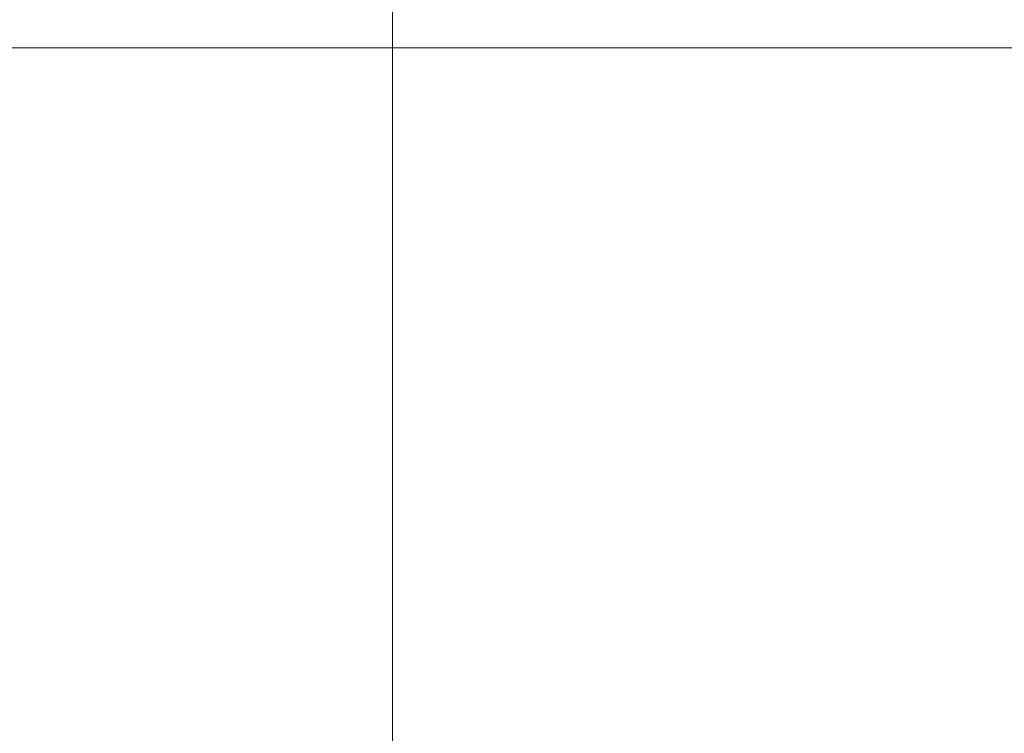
# Model space of a CAD drawing. Header units: millimetres. Extents: x -40.4 to 40.4, y -40.2 to 40.6.
# Tile 184 of 256: x -15.50662 to -15.49691, y -30.00676 to -29.99972. Entities that reach past the tile are written whole.
import ezdxf

# ---------------------------------------------------------------- set-up
doc = ezdxf.new("R2010")
doc.units = ezdxf.units.MM
doc.layers.add('E-ELEC-EQPM-OTLN', color=71, linetype='Continuous', lineweight=30)

# ---------------------------------------------------------------- blocks, each defined once
blk = doc.blocks.new('Future linear_ 1-gang frame - 2CKA001754A4498_Cover Frame 1gang studio white-6552-Vista 3D 1')
at = {"layer": 'E-ELEC-EQPM-OTLN', "lineweight": 9}
mesh = blk.add_polyface(dxfattribs=at)
corners = [(-26.7874365, -15.3114564, -9.6701492), (-26.7874365, -16.3835124, -9.6701492), (-23.7962832, -23.6047956, -9.6701492), (-16.575, -26.5959488, -9.6701492), (-15.5029441, -26.5959488, -9.6701492), (-15.5029441, -33.3085138, -9.6701492), (-30.5325817, -33.3085138, -9.6701492), (-32.6308639, -32.4393762, -9.6701492), (-33.4999992, -30.3410941, -9.6701492), (-33.4999992, -15.3114564, -9.6701492)]
mesh.append_faces([[corners[k] for k in face] for face in [(1, 9, 0)]], dxfattribs={"vtx0": -1})
mesh.append_faces([[corners[k] for k in face] for face in [(9, 1, 2, 8)]], dxfattribs={"vtx0": -1, "vtx2": -1})
mesh.append_faces([[corners[k] for k in face] for face in [(4, 5, 3)]], dxfattribs={"vtx1": -1})
mesh.append_faces([[corners[k] for k in face] for face in [(2, 3, 5, 6)]], dxfattribs={"vtx1": -1, "vtx3": -1})
mesh.append_faces([[corners[k] for k in face] for face in [(6, 7, 8, 2)]], dxfattribs={"vtx2": -1, "vtx3": -1})
mesh = blk.add_polyface(dxfattribs=at)
corners = [(-15.5029441, -26.5959488, -9.6701492), (-14.8029436, -25.3835138, -8.9701494), (-14.8029436, -33.3085138, -8.9701494), (-15.5029441, -33.3085138, -9.6701492)]
mesh.append_faces([[corners[k] for k in face] for face in [(0, 1, 2, 3)]])
blk = doc.blocks.new('Rocker_ 2gang - 2CKA006220A0154_SR-2-84 rocker 2gang-6470-Vista 3D 1')
at = {"layer": 'E-ELEC-EQPM-OTLN', "lineweight": 9}
mesh = blk.add_polyface(dxfattribs=at)
corners = [(-0.2383649, -29.9999993, 8.2508959), (-0.2383649, -29.9999993), (-28.7500007, -29.9999993), (-28.7500007, -29.9999993, 8.2508959)]
mesh.append_faces([[corners[k] for k in face] for face in [(0, 1, 2, 3)]])

msp = doc.modelspace()

# ---------------------------------------------------------------- block references
at = {"layer": 'E-ELEC-EQPM-OTLN', "lineweight": 9}
for name in ['Future linear_ 1-gang frame - 2CKA001754A4498_Cover Frame 1gang studio white-6552-Vista 3D 1', 'Rocker_ 2gang - 2CKA006220A0154_SR-2-84 rocker 2gang-6470-Vista 3D 1']:
    msp.add_blockref(name, (0, 0), dxfattribs=at)

doc.saveas('drawing.dxf')
